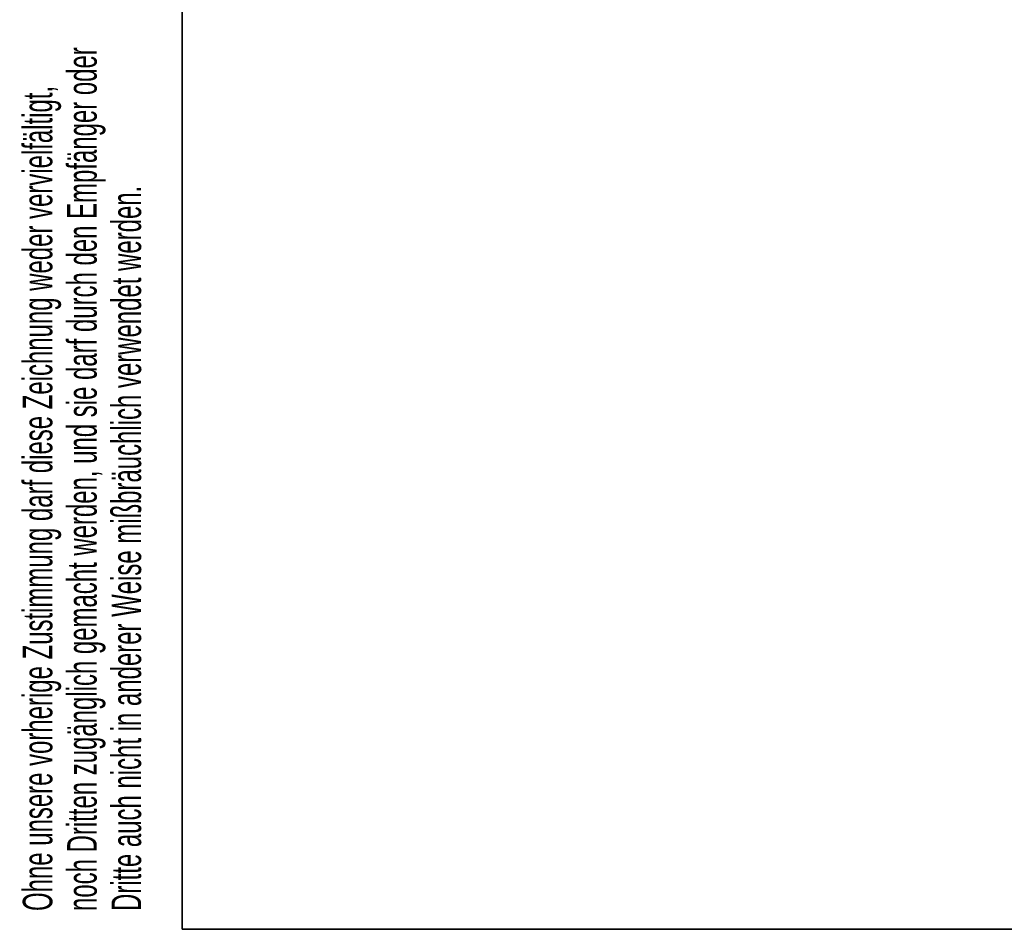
# Model space of a CAD drawing. Header units: millimetres. Extents: x 5 to 414, y 6 to 290.
# Tile 1 of 107: x 9 to 76, y 6 to 67. Entities that reach past the tile are written whole.
import ezdxf

# ---------------------------------------------------------------- set-up
doc = ezdxf.new("R2010")
doc.units = ezdxf.units.MM
doc.layers.add('SLD-0', color=7, linetype='Continuous')
doc.styles.add('SLDTEXTSTYLE0', font='TXT', dxfattribs={"width": 0.605})

msp = doc.modelspace()

# ---------------------------------------------------------------- linework, layer by layer
at = {"layer": 'SLD-0', "lineweight": 35}
for p, q in [((20, 288.5), (20, 6)), ((20, 6), (414, 6))]:
    msp.add_line(p, q, dxfattribs=at)

# ---------------------------------------------------------------- texts
at = {"layer": 'SLD-0', "char_height": 2, "attachment_point": 1, "rotation": 90, "style": 'SLDTEXTSTYLE0'}
for s, insert in [('noch Dritten zugänglich gemacht werden, und sie darf durch den Empfänger oder', (12.2299, 7.2381)), ('noch Dritten zugänglich gemacht werden, und sie darf durch den Empfänger oder', (12.2299, 7.2381)), ('Ohne unsere vorherige Zustimmung darf diese Zeichnung weder vervielfältigt,', (9.2299, 7.2381)), ('Ohne unsere vorherige Zustimmung darf diese Zeichnung weder vervielfältigt,', (9.2299, 7.2381)), ('Dritte auch nicht in anderer Weise mißbräuchlich verwendet werden.', (15.2299, 7.2381)), ('Dritte auch nicht in anderer Weise mißbräuchlich verwendet werden.', (15.2299, 7.2381))]:
    msp.add_mtext(s, dxfattribs=dict(at, insert=insert))

doc.saveas('drawing.dxf')
